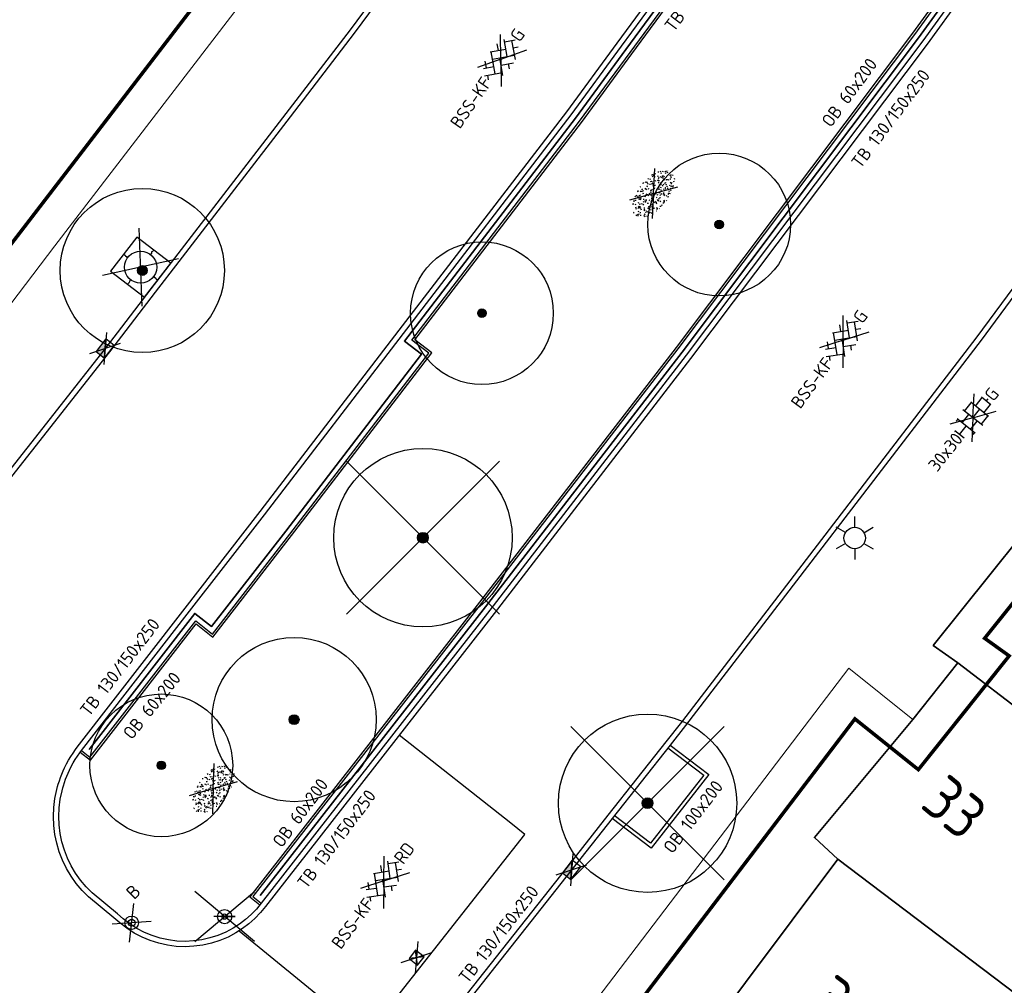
# Model space of a CAD drawing. Header units: metres. Extents: x 92877 to 94117, y 464509 to 465451.
# Tile 38 of 102: x 93172 to 93200, y 464963 to 464990. Entities that reach past the tile are written whole.
import ezdxf
from ezdxf.enums import TextEntityAlignment as Align

# ---------------------------------------------------------------- set-up
doc = ezdxf.new("R2010")
doc.units = ezdxf.units.M
doc.linetypes.add('XX-PROJECTGRENS', pattern=[18, 12, -3, 0, -3])
doc.layers.get('0').update_dxf_attribs({"linetype": 'CONTINUOUS'})
for name, color, linetype, lineweight in [('B-WE-GR-BOOM-S', 90, 'CONTINUOUS', 25), ('B-WE-IE-TERREINAFSCHEIDING_KUNSTMATIG_HEKWERK-G', 252, 'IE-TERREINAFSCHEIDING-KUNSTMATIG', 18), ('B-WE-KL-ET_LS_OV_LICHTMAST-S', 252, 'CONTINUOUS', 25), ('B-WE-OG-TOPOGRAFIE_BEBOUWING-GV', 252, 'CONTINUOUS', 35), ('B-WE-OG-TOPOGRAFIE_HUISNUMMER-T25', 7, 'CONTINUOUS', 20), ('B-WE-VH-VERHARDING-GV', 252, 'CONTINUOUS', 18), ('N-WE-IE-MEUBILAIR_WEGMEUBILAIR_LICHTMAST-T25', 7, 'CONTINUOUS', 25), ('N-WE-KG-GRENS_PROJECT-G', 1, 'XX-PROJECTGRENS', 35), ('V-WE-GR-BOOM-S', 90, 'CONTINUOUS', 25), ('V-WE-GR-GRAS-S', 60, 'CONTINUOUS', 25), ('V-WE-IE-MEUBILAIR_WEGMEUBILAIR_BOOMKRANS-S', 7, 'CONTINUOUS', 25), ('V-WE-IE-MEUBILAIR_WEGMEUBILAIR_PAAL-S', 7, 'CONTINUOUS', 25), ('V-WE-IE-MEUBILAIR_WEGMEUBILAIR_VERKEERSBORD-S', 7, 'CONTINUOUS', 25), ('V-WE-IE-TERREINAFSCHEIDING_KUNSTMATIG_HEKWERK-G', 20, 'IE-TERREINAFSCHEIDING-KUNSTMATIG-V', 35), ('V-WE-RI-HWA_KOLK-S', 150, 'CONTINUOUS', 25), ('V-WE-VH-KANTOPSLUITING-T18', 10, 'CONTINUOUS', 18), ('V-WE-VH-KANTOPSLUITING_OPSLUITBAND_100X200-G', 150, 'VH-OPSLUITBAND_100X200-V', 25), ('V-WE-VH-KANTOPSLUITING_OPSLUITBAND_60X200-G', 150, 'VH-OPSLUITBAND_60X200-V', 25), ('V-WE-VH-KANTOPSLUITING_TROTTOIRBAND_130 150-G', 210, 'VH-TROTTOIRBAND_130-150-V', 25), ('V-WE-VH-KANTOPSLUITING_VOORKANTBAND-G', 50, 'CONTINUOUS', 25), ('V-WE-VH-MATERIAALGRENS-G', 7, 'CONTINUOUS-V', 25), ('V-WE-VH-VERHARDING_BETONSTRAATSTEEN-S', 252, 'CONTINUOUS', 25), ('V-WE-VH-VERHARDING_TEGEL-S', 252, 'CONTINUOUS', 25)]:
    doc.layers.add(name, color=color, linetype=linetype, lineweight=lineweight)
doc.styles.add('NLCS-ISO', font='NLCS-ISO.ttf')
doc.styles.add('NLCS-ISO-M100-T25', font='NLCS-ISO.ttf', dxfattribs={"height": 0.25})
doc.styles.add('NLCS-ISO-M200-T18', font='NLCS-ISO.ttf', dxfattribs={"height": 0.36})
doc.styles.get("Standard").update_dxf_attribs({"font": 'isocp.shx'})
doc.linetypes.add('CONTINUOUS-V', pattern='A,3.5,[24,NLCS.SHX,S=0.5,R=0,X=0,Y=0],3.5', length=7)
doc.linetypes.add('IE-TERREINAFSCHEIDING-KUNSTMATIG', pattern='A,4,[82,NLCS.SHX,S=0.75,R=90,X=0,Y=0],4,-2', length=10)
doc.linetypes.add('IE-TERREINAFSCHEIDING-KUNSTMATIG-V', pattern='A,2,[24,NLCS.SHX,S=0.6,R=0,X=-1,Y=0],2,[82,NLCS.SHX,S=0.75,R=90,X=0,Y=0],2,[24,NLCS.SHX,S=0.6,R=0,X=1,Y=0],2,-2', length=10)
doc.linetypes.add('VH-OPSLUITBAND_100X200-V', pattern='A,4,[24,NLCS.SHX,S=1,R=0,X=0,Y=0],4,-2,4,-2', length=16)
doc.linetypes.add('VH-OPSLUITBAND_60X200-V', pattern='A,3,[24,NLCS.SHX,S=1,R=0,X=0,Y=0],3,-2,2,-2', length=12)
doc.linetypes.add('VH-TROTTOIRBAND_130-150-V', pattern='A,2.5,[24,NLCS.SHX,S=1,R=0,X=0,Y=0],2.5,-2,2,-2,2,-2', length=15)

# ---------------------------------------------------------------- blocks, each defined once
blk = doc.blocks.new('V-SIE-WEG_BOOMKRANS')
at = {"color": 0}
for p, q in [((-0.836, -0.701), (0.836, 0.701)), ((0.836, -0.701), (-0.836, 0.701))]:
    blk.add_line(p, q, dxfattribs=at)
at = {"flags": 128}
blk.add_lwpolyline([(-0.6, -0.6), (0.6, -0.6), (0.6, 0.6), (-0.6, 0.6)], close=True, dxfattribs=at)
for points in [[(-0.001, 0.6), (-0.001, 0.551), (-0.016, 0.525), (-0.001, 0.498), (-0.001, 0.45)], [(0.6, 0.001), (0.551, 0.001), (0.525, 0.016), (0.498, 0.001), (0.45, 0.001)], [(-0.6, -0.001), (-0.551, -0.001), (-0.525, -0.016), (-0.498, -0.001), (-0.45, -0.001)], [(0.001, -0.6), (0.001, -0.551), (0.016, -0.525), (0.001, -0.498), (0.001, -0.45)]]:
    blk.add_lwpolyline(points, dxfattribs=at)
blk.add_circle((0, 0), 0.45)
blk = doc.blocks.new('V-SRI-KOLK_TROTTOIR-SO')
blk.add_hatch(color=256).paths.add_polyline_path([(1.125, 0.75), (-1.125, 0.75), (-1.125, -0.75)])
at = {"ltscale": 0.1}
for p, q in [((-1.875, 1.25), (1.875, -1.25)), ((1.875, 1.25), (-1.875, -1.25))]:
    blk.add_line(p, q, dxfattribs=at)
blk.add_line((-1.125, -0.75), (1.125, 0.75))
at = {"flags": 128}
blk.add_lwpolyline([(-1.125, -0.75), (1.125, -0.75), (1.125, 0.75), (-1.125, 0.75)], close=True, dxfattribs=at)
blk = doc.blocks.new('V-SRI-KOLK_STRAAT_300X300-SO')
at = {"ltscale": 0.1}
for p, q in [((-1.875, 2), (1.875, -0.5)), ((1.875, 2), (-1.875, -0.5))]:
    blk.add_line(p, q, dxfattribs=at)
for p, q in [((-0.75, 0), (0.75, 1.5)), ((0.75, 0), (-0.75, 1.5))]:
    blk.add_line(p, q)
at = {"flags": 128}
blk.add_lwpolyline([(-0.75, 0), (0.75, 0), (0.75, 1.5), (-0.75, 1.5)], close=True, dxfattribs=at)
blk = doc.blocks.new('V-SVH-TEGEL_300X300_DUN_HALFST_KL-SO')
at = {"ltscale": 0.1}
for q in [(-2.73, 1.96), (2.73, 1.96), (-2.75, -1.98), (2.75, -1.98)]:
    blk.add_line((0, 0), q, dxfattribs=at)
for p, q in [((-1.84, 1.5), (-1.5, 1.5)), ((-1.5, -1.6), (-1.5, 1.6)), ((0, -1.78), (0, 1.78)), ((0, 1.5), (1.5, 1.5)), ((1.5, -1.6), (1.5, 1.6)), ((-3.08, 0.75), (-3, 0.75)), ((-3, -0.83), (-3, 0.83)), ((-3, 0), (-1.5, 0)), ((-1.5, 0.75), (0, 0.75)), ((0, 0), (1.5, 0)), ((1.5, 0.75), (3, 0.75)), ((3, -0.83), (3, 0.83)), ((3, 0), (3.39, 0)), ((-3.08, -0.75), (-3, -0.75)), ((-1.5, -0.75), (0, -0.75)), ((1.5, -0.75), (3, -0.75)), ((-1.84, -1.5), (-1.5, -1.5)), ((0, -1.5), (1.5, -1.5))]:
    blk.add_line(p, q)
at = {"style": 'NLCS-ISO'}
blk.add_attdef('FORMAAT', text='', height=1.8, dxfattribs=at).set_placement((-3.18, 0), align=Align.MIDDLE_RIGHT)
blk.add_attdef('KLEUR', text='', height=1.8, dxfattribs=at).set_placement((3.49, 0), align=Align.MIDDLE_LEFT)
at = {"style": 'NLCS-ISO', "flags": 1}
blk.add_attdef('FUNCTIE', text='', height=1.8, dxfattribs=at).set_placement((0.12, -3.58), align=Align.MIDDLE_CENTER)
blk = doc.blocks.new('V-SVH-BSS_KEIFORMAAT_KEPER_KL-SO')
for p, q in [((0, 0), (-2.8, 2.01)), ((-2.15, -0.53), (0.08, 1.7)), ((-2.15, 0.96), (-1.49, 1.62)), ((-0.02, 1.8), (1.56, 0.22)), ((0, 0), (2.8, 2.01)), ((0.82, 0.96), (1.48, 1.62)), ((-3.36, -0.25), (-2.89, 0.22)), ((-3.23, 0.55), (-1.41, -1.27)), ((-2.44, 1.25), (-1.41, 0.22)), ((-1.7, -1.56), (0.08, 0.22)), ((-0.67, 0.96), (1.56, -1.27)), ((0.82, -0.53), (2.54, 1.19)), ((1.14, -1.7), (3.05, 0.22)), ((2.3, 0.96), (3.39, -0.13)), ((0, 0), (-3.13, -2.25)), ((-0.67, -0.53), (0.58, -1.77)), ((-0.44, -1.78), (0.08, -1.27)), ((0, 0), (3.13, -2.25)), ((2.3, -0.53), (2.8, -1.02))]:
    blk.add_line(p, q)
at = {"style": 'NLCS-ISO'}
blk.add_attdef('FORMAAT', text='', height=1.8, dxfattribs=at).set_placement((-3.39, -0.02), align=Align.MIDDLE_RIGHT)
blk.add_attdef('KLEUR', text='', height=1.8, dxfattribs=at).set_placement((3.39, 0), align=Align.MIDDLE_LEFT)
at = {"style": 'NLCS-ISO', "flags": 1}
blk.add_attdef('FUNCTIE', text='', height=1.8, dxfattribs=at).set_placement((0.12, -3.58), align=Align.MIDDLE_CENTER)
blk = doc.blocks.new('V-SGR-GRAS_01-SO')
at = {"ltscale": 0.1}
for p, q in [((0, 0), (-1.427, 1.027)), ((-1.302, 0.761), (-1.324, 0.774)), ((-1.284, 0.684), (-1.278, 0.759)), ((-1.154, 0.647), (-1.207, 0.7)), ((-0.939, 0.84), (-1.004, 0.878)), ((-0.892, 0.812), (-0.817, 0.812)), ((-0.873, 0.655), (-0.886, 0.729)), ((-0.73, 0.647), (-0.783, 0.7)), ((-0.576, 0.919), (-0.64, 0.957)), ((-0.562, 0.919), (-0.509, 0.972)), ((-0.427, 0.785), (-0.499, 0.804)), ((-0.425, 0.706), (-0.36, 0.743)), ((-0.305, 0.647), (-0.358, 0.7)), ((-0.317, 0.812), (-0.242, 0.812)), ((-0.316, 0.774), (-0.244, 0.793)), ((-0.278, 0.735), (-0.291, 0.809)), ((-0.212, 0.998), (-0.269, 1.031)), ((0, 0), (1.427, 1.027)), ((0.119, 0.647), (0.066, 0.7)), ((0.073, 0.993), (0.138, 1.031)), ((0.286, 0.711), (0.221, 0.748)), ((0.239, 0.923), (0.312, 0.942)), ((0.258, 0.812), (0.333, 0.812)), ((0.317, 0.814), (0.304, 0.888)), ((0.543, 0.647), (0.49, 0.7)), ((0.594, 0.925), (0.522, 0.945)), ((0.649, 0.79), (0.584, 0.827)), ((0.833, 0.812), (0.908, 0.812)), ((0.912, 0.894), (0.907, 0.925)), ((0.967, 0.647), (0.914, 0.7)), ((0.927, 0.764), (0.992, 0.802)), ((1.012, 0.869), (0.947, 0.906)), ((1.15, 0.777), (1.077, 0.796)), ((1.109, 0.767), (1.182, 0.787)), ((1.392, 0.647), (1.339, 0.7)), ((-1.964, -0.07), (-1.977, 0.004)), ((-1.93, 0.188), (-1.925, 0.244)), ((-1.893, 0.237), (-1.921, 0.253)), ((-1.668, 0.023), (-1.595, 0.043)), ((-1.596, 0.241), (-1.649, 0.294)), ((-1.53, 0.316), (-1.595, 0.353)), ((-1.448, 0.644), (-1.521, 0.664)), ((-1.517, 0.187), (-1.442, 0.187)), ((-1.469, 0.576), (-1.482, 0.65)), ((-1.358, 0.206), (-1.431, 0.226)), ((-1.427, 0.476), (-1.354, 0.496)), ((0, 0), (-1.427, -1.027)), ((-1.421, 0.131), (-1.356, 0.168)), ((-1.369, 0.009), (-1.382, 0.083)), ((-1.375, 0.106), (-1.322, 0.159)), ((-1.334, 0.111), (-1.328, 0.186)), ((-1.167, 0.395), (-1.232, 0.432)), ((-1.172, 0.241), (-1.225, 0.294)), ((-1.112, 0.172), (-1.04, 0.192)), ((-1.032, 0.028), (-1.097, 0.066)), ((-0.968, 0.512), (-0.915, 0.565)), ((-0.893, 0.496), (-0.965, 0.515)), ((-0.942, 0.187), (-0.867, 0.187)), ((-0.923, 0.418), (-0.858, 0.456)), ((-0.803, 0.057), (-0.875, 0.077)), ((-0.871, 0.625), (-0.799, 0.644)), ((-0.804, 0.474), (-0.869, 0.511)), ((-0.747, 0.241), (-0.8, 0.294)), ((-0.773, 0.089), (-0.786, 0.163)), ((-0.739, 0.034), (-0.732, 0.109)), ((-0.669, 0.107), (-0.734, 0.145)), ((-0.689, 0.607), (-0.682, 0.682)), ((-0.557, 0.321), (-0.485, 0.34)), ((-0.441, 0.553), (-0.506, 0.59)), ((-0.337, 0.347), (-0.41, 0.366)), ((-0.323, 0.241), (-0.376, 0.294)), ((-0.306, 0.186), (-0.371, 0.224)), ((-0.367, 0.187), (-0.292, 0.187)), ((-0.243, 0.017), (-0.17, 0.036)), ((-0.178, 0.169), (-0.191, 0.242)), ((-0.078, 0.632), (-0.143, 0.669)), ((-0.143, -0.043), (-0.137, 0.032)), ((-0.093, 0.53), (-0.087, 0.604)), ((-0.085, 0.159), (-0.032, 0.212)), ((-0.069, 0.189), (-0.004, 0.227)), ((0.057, 0.265), (-0.008, 0.303)), ((-0.002, 0.47), (0.071, 0.489)), ((0, 0), (1.427, -1.027)), ((0.101, 0.241), (0.048, 0.294)), ((0.128, 0.636), (0.056, 0.656)), ((0.218, 0.198), (0.146, 0.217)), ((0.208, 0.187), (0.283, 0.187)), ((0.313, 0.166), (0.385, 0.185)), ((0.322, 0.565), (0.375, 0.618)), ((0.42, 0.344), (0.355, 0.382)), ((0.417, 0.248), (0.404, 0.322)), ((0.429, 0.477), (0.494, 0.514)), ((0.526, 0.241), (0.472, 0.294)), ((0.555, -0.022), (0.49, 0.015)), ((0.502, 0.452), (0.509, 0.527)), ((0.554, 0.619), (0.626, 0.638)), ((0.684, 0.487), (0.611, 0.507)), ((0.774, 0.049), (0.701, 0.069)), ((0.784, 0.423), (0.719, 0.461)), ((0.783, 0.187), (0.858, 0.187)), ((0.918, 0.057), (0.853, 0.094)), ((0.868, 0.315), (0.941, 0.334)), ((0.95, 0.241), (0.897, 0.294)), ((1.012, 0.328), (0.999, 0.402)), ((1.147, 0.502), (1.082, 0.54)), ((1.098, 0.375), (1.104, 0.45)), ((1.239, 0.338), (1.167, 0.358)), ((1.183, 0.011), (1.255, 0.03)), ((1.206, 0.212), (1.259, 0.265)), ((1.282, 0.136), (1.217, 0.173)), ((1.283, 0.248), (1.348, 0.286)), ((1.374, 0.241), (1.321, 0.294)), ((1.358, 0.187), (1.433, 0.187)), ((1.424, 0.463), (1.496, 0.483)), ((1.51, 0.581), (1.445, 0.619)), ((1.645, 0.215), (1.58, 0.252)), ((1.607, 0.407), (1.594, 0.481)), ((1.693, 0.298), (1.7, 0.373)), ((1.795, 0.19), (1.722, 0.209)), ((1.738, 0.159), (1.81, 0.179)), ((1.798, 0.241), (1.745, 0.294)), ((1.933, 0.187), (1.948, 0.187)), ((-1.918, -0.157), (-1.854, -0.119)), ((-1.824, -0.083), (-1.897, -0.064)), ((-1.759, -0.13), (-1.823, -0.092)), ((-1.782, -0.301), (-1.729, -0.248)), ((-1.624, -0.496), (-1.689, -0.459)), ((-1.631, -0.572), (-1.684, -0.519)), ((-1.613, -0.166), (-1.667, -0.113)), ((-1.567, -0.438), (-1.492, -0.438)), ((-1.535, -0.657), (-1.498, -0.636)), ((-1.395, -0.051), (-1.46, -0.013)), ((-1.385, -0.462), (-1.378, -0.387)), ((-1.353, -0.281), (-1.281, -0.261)), ((-1.269, -0.232), (-1.341, -0.212)), ((-1.261, -0.417), (-1.326, -0.38)), ((-1.269, -0.557), (-1.282, -0.483)), ((-1.207, -0.572), (-1.26, -0.519)), ((-1.179, -0.67), (-1.252, -0.651)), ((-1.189, -0.166), (-1.242, -0.113)), ((-1.065, -0.386), (-1, -0.348)), ((-1.039, -0.585), (-0.967, -0.565)), ((-0.992, -0.438), (-0.917, -0.438)), ((-0.897, -0.338), (-0.962, -0.301)), ((-0.898, -0.654), (-0.845, -0.601)), ((-0.783, -0.572), (-0.836, -0.519)), ((-0.763, -0.705), (-0.828, -0.667)), ((-0.765, -0.166), (-0.818, -0.113)), ((-0.798, -0.132), (-0.726, -0.112)), ((-0.789, -0.539), (-0.782, -0.464)), ((-0.713, -0.381), (-0.786, -0.361)), ((-0.674, -0.477), (-0.687, -0.403)), ((-0.534, -0.259), (-0.599, -0.222)), ((-0.567, -0.098), (-0.502, -0.061)), ((-0.491, -0.248), (-0.438, -0.195)), ((-0.484, -0.436), (-0.411, -0.416)), ((-0.399, -0.626), (-0.464, -0.588)), ((-0.417, -0.438), (-0.342, -0.438)), ((-0.358, -0.572), (-0.411, -0.519)), ((-0.341, -0.166), (-0.394, -0.113)), ((-0.248, -0.091), (-0.32, -0.072)), ((-0.171, -0.18), (-0.236, -0.143)), ((-0.158, -0.529), (-0.23, -0.51)), ((-0.211, -0.614), (-0.146, -0.577)), ((-0.193, -0.616), (-0.187, -0.541)), ((-0.036, -0.547), (-0.101, -0.509)), ((-0.078, -0.398), (-0.091, -0.324)), ((0.066, -0.572), (0.013, -0.519)), ((0.084, -0.166), (0.031, -0.113)), ((0.072, -0.287), (0.144, -0.268)), ((0.192, -0.101), (0.127, -0.064)), ((0.158, -0.438), (0.233, -0.438)), ((0.308, -0.24), (0.235, -0.221)), ((0.327, -0.468), (0.262, -0.43)), ((0.287, -0.327), (0.352, -0.289)), ((0.397, -0.678), (0.325, -0.659)), ((0.386, -0.591), (0.459, -0.572)), ((0.393, -0.601), (0.446, -0.548)), ((0.402, -0.693), (0.409, -0.618)), ((0.49, -0.572), (0.437, -0.519)), ((0.452, -0.12), (0.459, -0.046)), ((0.508, -0.166), (0.455, -0.113)), ((0.517, -0.318), (0.504, -0.244)), ((0.69, -0.389), (0.625, -0.351)), ((0.627, -0.138), (0.7, -0.119)), ((0.733, -0.438), (0.808, -0.438)), ((0.785, -0.039), (0.85, -0.002)), ((0.863, -0.389), (0.791, -0.37)), ((0.799, -0.195), (0.852, -0.142)), ((0.914, -0.572), (0.861, -0.519)), ((0.932, -0.166), (0.879, -0.113)), ((0.942, -0.442), (1.014, -0.423)), ((1.053, -0.31), (0.988, -0.272)), ((1.048, -0.198), (1.054, -0.123)), ((1.112, -0.239), (1.099, -0.165)), ((1.188, -0.676), (1.123, -0.639)), ((1.141, -0.556), (1.206, -0.518)), ((1.329, -0.1), (1.256, -0.08)), ((1.339, -0.572), (1.286, -0.519)), ((1.356, -0.166), (1.303, -0.113)), ((1.308, -0.438), (1.383, -0.438)), ((1.419, -0.538), (1.346, -0.518)), ((1.416, -0.231), (1.351, -0.193)), ((1.551, -0.597), (1.486, -0.56)), ((1.497, -0.293), (1.569, -0.274)), ((1.639, -0.268), (1.704, -0.231)), ((1.643, -0.275), (1.65, -0.2)), ((1.684, -0.547), (1.736, -0.495)), ((1.707, -0.159), (1.694, -0.085)), ((1.713, -0.522), (1.71, -0.519)), ((1.779, -0.152), (1.715, -0.114)), ((1.781, -0.166), (1.728, -0.113)), ((1.884, -0.248), (1.812, -0.229)), ((-1.126, -0.784), (-1.191, -0.746)), ((-0.836, -0.943), (-0.853, -0.926)), ((-0.725, -0.889), (-0.652, -0.869)), ((-0.709, -0.902), (-0.644, -0.864)), ((-0.624, -0.819), (-0.696, -0.799)), ((-0.582, -0.994), (-0.587, -0.97)), ((-0.376, -0.979), (-0.429, -0.926)), ((-0.265, -0.992), (-0.33, -0.955)), ((-0.169, -0.74), (-0.097, -0.72)), ((-0.068, -0.968), (-0.141, -0.948)), ((-0.014, -1.008), (0.039, -0.955)), ((0.048, -0.979), (-0.005, -0.926)), ((0.021, -0.964), (0.008, -0.89)), ((0.099, -0.913), (0.034, -0.876)), ((0.172, -1.037), (0.218, -1.024)), ((0.462, -0.834), (0.397, -0.797)), ((0.472, -0.979), (0.419, -0.926)), ((0.617, -0.884), (0.604, -0.81)), ((0.643, -0.843), (0.708, -0.806)), ((0.701, -0.895), (0.773, -0.876)), ((0.825, -0.755), (0.76, -0.718)), ((0.856, -0.938), (0.844, -0.926)), ((0.953, -0.827), (0.88, -0.808)), ((0.998, -0.77), (1.004, -0.696)), ((1.212, -0.805), (1.199, -0.731)), ((1.256, -0.746), (1.328, -0.727))]:
    blk.add_line(p, q, dxfattribs=at)
at = {"ltscale": 0.1, "style": 'NLCS-ISO'}
blk.add_attdef('TYPE', text='', height=0.5, dxfattribs=at).set_placement((3.471, -0.016), align=Align.MIDDLE_CENTER)
blk = doc.blocks.new('Verkeersbord')
at = {"color": 0}
for p, q in [((-0.836, -0.701), (0.836, 0.701)), ((0.836, -0.701), (-0.836, 0.701))]:
    blk.add_line(p, q, dxfattribs=at)
for p, q in [((0.3, 0), (-0.3, 0)), ((0, 0), (0.3, 0))]:
    blk.add_line(p, q)
for radius in [0.2, 0.0745]:
    blk.add_circle((0, 0), radius)
blk = doc.blocks.new('V-SIE-WEG_PAAL_BETON')
at = {"color": 0}
for p, q in [((-0.417, -0.35), (0.417, 0.35)), ((0.417, -0.35), (-0.417, 0.35))]:
    blk.add_line(p, q, dxfattribs=at)
for radius in [0.188, 0.0938]:
    blk.add_circle((0, 0), radius)
at = {"layer": 'N-WE-IE-MEUBILAIR_WEGMEUBILAIR_LICHTMAST-T25', "insert": (0.485, 0.78), "char_height": 0.375, "attachment_point": 1, "style": 'NLCS-ISO-M100-T25'}
blk.add_mtext_dynamic_manual_height_columns('B', width=0.39965, gutter_width=1.875, heights=[0], dxfattribs=at)
blk = doc.blocks.new('V-SGR-BOOM_01')
at = {"ltscale": 0.1}
h = blk.add_hatch(color=256, dxfattribs=at)
edge = h.paths.add_edge_path()
edge.add_arc((0, 0), 0.15, 0, 360)
at = {"lineweight": -3}
for p, q in [((-2.146, 2.146), (2.146, -2.146)), ((2.146, 2.146), (-2.146, -2.146))]:
    blk.add_line(p, q, dxfattribs=at)
for radius in [2.5, 0.045]:
    blk.add_circle((0, 0), radius)
at = {"ltscale": 0.1}
blk.add_circle((0, 0), 0.15, dxfattribs=at)
blk = doc.blocks.new('SGR-BOOM_01')
at = {"ltscale": 0.1}
h = blk.add_hatch(color=256, dxfattribs=at)
edge = h.paths.add_edge_path()
edge.add_arc((0, 0), 0.15, 0, 360)
for radius in [2.5, 0.045]:
    blk.add_circle((0, 0), radius)
blk.add_circle((0, 0), 0.15, dxfattribs=at)
blk = doc.blocks.new('Q_LICHTMAST')
for points in [[(0, 0.3), (0, 0.6)], [(-0.26, 0.15), (-0.52, 0.3)], [(0.26, 0.15), (0.52, 0.3)], [(-0.26, -0.15), (-0.52, -0.3)], [(0.26, -0.15), (0.52, -0.3)], [(0, -0.3), (0, -0.6)]]:
    blk.add_lwpolyline(points)
blk.add_circle((0, 0), 0.3)

msp = doc.modelspace()

# ---------------------------------------------------------------- linework, layer by layer
at = {"layer": 'B-WE-IE-TERREINAFSCHEIDING_KUNSTMATIG_HEKWERK-G', "flags": 128}
msp.add_lwpolyline([(93196.936, 464970.683), (93195.14, 464972.12), (93187.78, 464962.45)], dxfattribs=at)
at = {"layer": 'B-WE-OG-TOPOGRAFIE_BEBOUWING-GV'}
for p, q in [((93196.936, 464970.683), (93198.199, 464972.266)), ((93198.199, 464972.266), (93208.03, 464964.74)), ((93194.834, 464966.773), (93204.8, 464959.22))]:
    msp.add_line(p, q, dxfattribs=at)
at = {"layer": 'B-WE-OG-TOPOGRAFIE_BEBOUWING-GV', "flags": 128}
for points in [[(93198.199, 464972.266), (93197.51, 464972.76), (93201.55, 464977.8)], [(93194.834, 464966.773), (93194.18, 464967.374), (93196.936, 464970.683)], [(93191.79, 464960.94), (93190.97, 464961.6), (93194.834, 464966.773)]]:
    msp.add_lwpolyline(points, dxfattribs=at)
at = {"layer": 'B-WE-VH-VERHARDING-GV', "flags": 128}
msp.add_lwpolyline([(93209.868, 465035.826), (93203.437, 465026.582), (93198.861, 465019.654), (93195.185, 465014.3), (93191.454, 465008.954), (93187.587, 465003.566), (93183.326, 464997.739), (93179.488, 464992.543), (93172.896, 464983.955), (93169.184, 464979.081), (93163.774, 464972.267)], dxfattribs=at)
at = {"layer": 'N-WE-KG-GRENS_PROJECT-G', "const_width": 0.1, "flags": 128}
msp.add_lwpolyline([(93142.804, 465086.89), (93145.447, 465089.504), (93147.332, 465091.955), (93148.613, 465093.182), (93161.411, 465113.679), (93167.204, 465122.957), (93170.456, 465128.173), (93179.763, 465143.103), (93186.894, 465154.496), (93187.89, 465154.904), (93188.17, 465154.679), (93191.39, 465152.077), (93194.828, 465149.413), (93202.752, 465142.922), (93211.334, 465136.086), (93246.401, 465107.701), (93253.059, 465102.314), (93253.343, 465100.976), (93245.804, 465089.865), (93244.522, 465087.941), (93231.812, 465069.293), (93227.954, 465063.58), (93226.853, 465062.424), (93215.691, 465046.012), (93211.996, 465040.636), (93204.425, 465029.753), (93202.609, 465027.143), (93198.032, 465020.213), (93194.363, 465014.869), (93190.619, 465009.505), (93189.819, 465008.221), (93185.531, 465002.305), (93181.433, 464996.691), (93178.696, 464993.153), (93172.103, 464984.564), (93163.085, 464972.835), (93161.131, 464970.564), (93154.083, 464961.647), (93148.985, 464955.311), (93145.469, 464951.039), (93138.605, 464942.927), (93131.702, 464935.14), (93128.236, 464931.41), (93126.865, 464929.653), (93122.062, 464924.79), (93112.82, 464915.353), (93112.694, 464915.474), (93110.007, 464912.809), (93108.158, 464914.641), (93097.954, 464904.418), (93099.616, 464902.379), (93097.346, 464900.004), (93095.105, 464898.042), (93093.141, 464896.427), (93087.358, 464891.835), (93084.647, 464889.561), (93079.687, 464885.222), (93073.559, 464880.645), (93064.795, 464874.789), (93057.662, 464870.165), (93057.255, 464870.007), (93057.168, 464870.002), (93056.607, 464870.091), (93053.277, 464868.411), (93060.039, 464854.372), (93062.426, 464849.152), (93065.249, 464843.338), (93068.532, 464844.778), (93069.154, 464846.147), (93077.316, 464850.716), (93083.11, 464853.91), (93083.112, 464853.905), (93087.983, 464856.618), (93087.623, 464857.315), (93087.914, 464857.845), (93094.137, 464862.208), (93094.032, 464862.502), (93094.431, 464862.805), (93094.609, 464862.539), (93096.966, 464864.191), (93097.445, 464863.691), (93100.286, 464866.409), (93107.265, 464873.112), (93113.757, 464878.765), (93119.027, 464883.354), (93126.19, 464890.319), (93126.053, 464890.447), (93129.224, 464893.588), (93132.754, 464897.33), (93136.979, 464901.466), (93141.064, 464906.039), (93145.123, 464910.02), (93146.946, 464911.937), (93151.571, 464916.872), (93154.026, 464919.546), (93161.923, 464928.693), (93166.437, 464933.828), (93170.519, 464938.737), (93174.372, 464943.51), (93176.337, 464945.983), (93178.669, 464948.924), (93181.236, 464952.541), (93184.321, 464956.452), (93185.617, 464958.052), (93188.572, 464961.84), (93195.315, 464970.699), (93197.093, 464969.277), (93199.637, 464972.465), (93198.95, 464972.958), (93202.951, 464977.949), (93202.249, 464978.521), (93202.364, 464978.666), (93202.234, 464979.72), (93202.711, 464980.328), (93203.771, 464980.458), (93206.283, 464983.648), (93206.153, 464984.709), (93206.628, 464985.314), (93207.678, 464985.434), (93209.477, 464987.722), (93211.5, 464990.295), (93211.38, 464991.345), (93211.858, 464991.954), (93212.908, 464992.074), (93215.413, 464995.259), (93215.283, 464996.319), (93215.758, 464996.923), (93216.817, 464997.043), (93217.976, 464998.513), (93217.195, 464999.188), (93221.285, 465004.117), (93220.562, 465004.619), (93224.498, 465009.504), (93223.744, 465010.107), (93228.745, 465016.379), (93228.548, 465017.661), (93229.799, 465019.138), (93230.171, 465019.204), (93232.859, 465016.92), (93240.879, 465028.723), (93247.237, 465037.466), (93243.345, 465039.426), (93245.385, 465042.407), (93267.791, 465074.762), (93271.654, 465080.832), (93274.315, 465084.653), (93274.677, 465085.271), (93280.631, 465092.992), (93283.915, 465097.533), (93293.238, 465109.1), (93296.471, 465112.853), (93305.145, 465123.792), (93308.461, 465126.639), (93309.398, 465127), (93310.34, 465127.104), (93311.021, 465127.029), (93311.569, 465126.572), (93314.325, 465123.425), (93311.446, 465121.218), (93317.763, 465113.435), (93320.742, 465115.844), (93321.734, 465114.618), (93318.743, 465112.198), (93332.363, 465095.383), (93335.324, 465097.784), (93336.313, 465096.566), (93333.394, 465094.197), (93346.863, 465077.572), (93349.745, 465079.914), (93350.754, 465078.674), (93347.845, 465076.305), (93354.176, 465068.5), (93362.85, 465075.591), (93361.376, 465077.286), (93365.219, 465080.332), (93350.596, 465098.232), (93346.729, 465095.077), (93346.089, 465095.987), (93350.715, 465099.775, 0.50922), (93350.922, 465101.967), (93324.402, 465134.651), (93320.907, 465131.811), (93318.885, 465134.322, -0.098106), (93317.859, 465136.546), (93317.809, 465136.827), (93329.287, 465148.479), (93335.156, 465154.254), (93344.697, 465163.309, -0.349567), (93347.493, 465163.354), (93347.813, 465163.049), (93349.127, 465161.413), (93346.391, 465159.229), (93348.191, 465157.343), (93348.243, 465157.384), (93353.341, 465151.084), (93356.361, 465153.524), (93357.294, 465152.369), (93354.273, 465149.929), (93367.901, 465133.094), (93370.919, 465135.533), (93371.856, 465134.369), (93368.844, 465131.928), (93379.841, 465118.334), (93382.859, 465120.772), (93383.785, 465119.621), (93380.762, 465117.178), (93384.644, 465112.392), (93390.968, 465117.536), (93393.698, 465119.744), (93389.575, 465124.751), (93393.126, 465127.653), (93381.652, 465141.958), (93378.045, 465139.012), (93374.932, 465142.847), (93384.724, 465150.628, 0.393005), (93384.971, 465152.673), (93376.322, 465163.131, 0.393551), (93374.278, 465163.377), (93369.858, 465159.798), (93359.893, 465172.144), (93359.196, 465171.59), (93356.894, 465174.416), (93366.327, 465182.365), (93383.74, 465196.71, -0.309181), (93386.819, 465196.235), (93386.977, 465196.072), (93387.797, 465195.067), (93385.13, 465192.859), (93391.412, 465185.104), (93394.43, 465187.543), (93395.435, 465186.298), (93392.425, 465183.858), (93405.872, 465167.212), (93408.891, 465169.662), (93409.895, 465168.418), (93406.884, 465165.977), (93415.682, 465155.114), (93422.305, 465160.477), (93419.312, 465164.504), (93427.805, 465171.459), (93432.936, 465175.602, 0.389945), (93433.117, 465177.605), (93406.306, 465210.598, 0.403895), (93404.272, 465210.792), (93395.071, 465203.259, -0.04985), (93394.529, 465205.075), (93406.003, 465214.474), (93406.153, 465214.258), (93408.855, 465216.515), (93413.243, 465220.126), (93424.061, 465228.978), (93433.335, 465236.564), (93456.901, 465255.803), (93462.358, 465260.256), (93474.24, 465257.384), (93487.491, 465268.365), (93481.957, 465274.413), (93477.953, 465270.75), (93460.622, 465275.164), (93454.054, 465277.377), (93450.532, 465272.851), (93448.516, 465271.205), (93400.455, 465231.959), (93399.011, 465233.652), (93395.691, 465230.975), (93395.475, 465231.241), (93389.321, 465226.059), (93372.983, 465212.672), (93260.058, 465121.022), (93254.212, 465128.327), (93255.485, 465129.359), (93251.172, 465134.67), (93250.976, 465134.513), (93249.73, 465136.066), (93249.925, 465136.222), (93245.512, 465141.593), (93245.414, 465141.489), (93215.797, 465178.086), (93224.817, 465185.374), (93221.615, 465189.311), (93221.504, 465189.439), (93221.504, 465189.484), (93221.582, 465189.664), (93258.555, 465216.278), (93287.858, 465237.306), (93316.719, 465257.815), (93323.665, 465262.74), (93325.266, 465260.773), (93334.631, 465268.404), (93348.967, 465280.041), (93353.283, 465283.494), (93353.525, 465283.192), (93373.219, 465297.094), (93403.844, 465318.948), (93403.686, 465319.158), (93405.483, 465320.403), (93410.351, 465324.912), (93402.835, 465333.569), (93398.335, 465338.895), (93392.573, 465334.08), (93389.104, 465331.474), (93348.447, 465302.964), (93320.1, 465282.787), (93289.014, 465260.48), (93254.82, 465235.917), (93226.588, 465215.717), (93213.129, 465205.995), (93182.769, 465181.222), (93183.254, 465180.57), (93182.292, 465179.905), (93183.685, 465178.016), (93174.631, 465171.467), (93173.396, 465173.195), (93172.303, 465172.388), (93168.471, 465170.193), (93170.119, 465168.084), (93171.264, 465166.905), (93171.887, 465165.92), (93172.046, 465165.485), (93172.061, 465164.02), (93171.791, 465162.221), (93171.603, 465161.889), (93167.902, 465156.013), (93164.39, 465150.403), (93160.435, 465144.058), (93158.382, 465140.726), (93156.607, 465137.917), (93154.807, 465135.049), (93153.786, 465134.188), (93154.016, 465133.775), (93153.338, 465133.133), (93153.16, 465132.506), (93153.134, 465132.463), (93152.077, 465130.671), (93150.973, 465128.906), (93147.775, 465123.769), (93144.058, 465117.809), (93140.544, 465112.153), (93139.017, 465109.781), (93136.381, 465105.485), (93134.48, 465102.415), (93134.183, 465101.965), (93133.958, 465101.735), (93130.915, 465098.93), (93126.03, 465094.455), (93121.818, 465090.575), (93117.904, 465086.833), (93113.47, 465082.448), (93112.834, 465082.495), (93109.779, 465079.439), (93106.782, 465076.441), (93106.819, 465075.801), (93105.522, 465074.513), (93100.162, 465069.076), (93097.993, 465066.793), (93094.572, 465063.113), (93089.135, 465057.106), (93083.693, 465051.015), (93080.417, 465047.335), (93077.017, 465043.497), (93073.934, 465040.014), (93073.472, 465039.534), (93072.001, 465037.863), (93071.812, 465037.638), (93069.705, 465035.225), (93068.078, 465033.424), (93064.121, 465029.238), (93059.891, 465024.784), (93054.546, 465019.348), (93051.829, 465016.783), (93042.954, 465008.588), (93039.428, 465005.328), (93039.04, 465005.881), (93035.768, 465003.501), (93034.642, 465002.582), (93035.282, 465001.847), (93028.269, 464995.871), (93027.63, 464996.626), (93025.853, 464995.108), (93024.898, 464994.489), (93025.348, 464993.801), (93025.385, 464993.139), (93023.546, 464991.657), (93020.74, 464989.867), (93009.831, 464980.839), (93002.614, 464974.822), (93001.219, 464974.424), (92997.627, 464972.314), (93000.275, 464968.182), (93003.222, 464963.818), (93004.539, 464962.472), (93005.558, 464961.008), (93007.714, 464956.785), (93011.389, 464958.36), (93011.758, 464959.803), (93016.761, 464964.005), (93022.798, 464969.066), (93023.124, 464969.069), (93023.859, 464969.958), (93031.994, 464976.787), (93034.007, 464978.44), (93039.335, 464982.95), (93042.149, 464985.327), (93043.343, 464986.286), (93048.652, 464990.9), (93051.638, 464993.482), (93054.319, 464995.599), (93054.16, 464995.728), (93056.817, 464998.088), (93056.95, 464998.249), (93057.025, 464998.223), (93061.752, 465002.708), (93069.172, 465009.817), (93070.327, 465011.305), (93072.947, 465014.003), (93077.454, 465018.647), (93081.951, 465023.517), (93086.147, 465028.149), (93090.291, 465032.813), (93095.645, 465038.867), (93100.706, 465044.522), (93107.652, 465052.218), (93109.08, 465053.733), (93109.476, 465054.154), (93112.165, 465057.006), (93113.936, 465058.77), (93117.521, 465062.601), (93121.643, 465066.775), (93123.547, 465068.699), (93128.69, 465073.617), (93128.797, 465073.72), (93131.858, 465076.592), (93136.523, 465080.981), (93138.359, 465082.708)], format="xyb", close=True, dxfattribs=at)
at = {"layer": 'V-WE-IE-TERREINAFSCHEIDING_KUNSTMATIG_HEKWERK-G', "flags": 128}
for points in [[(93173.854, 464969.84), (93176.815, 464973.656), (93177.289, 464973.288), (93179.364, 464975.962), (93183.167, 464980.92), (93182.691, 464981.285), (93187.482, 464987.533), (93188.898, 464989.457), (93194.398, 464996.927), (93196.213, 464999.49), (93201.558, 465007.039), (93202.578, 465008.537), (93203.074, 465008.199), (93208.521, 465016.194), (93208.025, 465016.532), (93208.334, 465016.985), (93214.753, 465026.524), (93214.8, 465026.592), (93215.631, 465027.812), (93220.873, 465035.502), (93220.928, 465035.587)], [(93224.895, 465031.106), (93222.766, 465027.955), (93221.423, 465025.967), (93219.363, 465022.956), (93219.858, 465022.617), (93215.954, 465016.909), (93209.747, 465007.831), (93204.718, 465000.435), (93204.221, 465000.772), (93203.045, 464999.043), (93198.623, 464992.918), (93199.11, 464992.567), (93197.101, 464989.785), (93190.471, 464980.979), (93184.965, 464973.84), (93178.654, 464965.751)]]:
    msp.add_lwpolyline(points, dxfattribs=at)
at = {"layer": 'V-WE-VH-KANTOPSLUITING_OPSLUITBAND_100X200-G', "flags": 128}
msp.add_lwpolyline([(93190.074, 464969.886), (93191.08, 464969.126), (93189.588, 464967.215), (93188.572, 464967.989)], dxfattribs=at)
at = {"layer": 'V-WE-VH-KANTOPSLUITING_OPSLUITBAND_60X200-G', "flags": 128}
for points in [[(93173.607, 464969.765), (93173.892, 464969.547), (93176.852, 464973.361), (93177.326, 464972.993), (93179.53, 464975.834), (93183.461, 464980.959), (93182.985, 464981.324), (93187.65, 464987.407), (93189.067, 464989.332), (93194.568, 464996.804), (93196.384, 464999.368), (93201.731, 465006.919), (93202.634, 465008.245), (93203.13, 465007.908), (93208.813, 465016.249), (93208.317, 465016.587), (93208.508, 465016.867), (93214.927, 465026.406), (93214.974, 465026.474), (93215.805, 465027.694), (93221.048, 465035.386), (93221.176, 465035.585), (93221.225, 465035.647), (93220.915, 465035.845)], [(93225.634, 465030.86), (93224.839, 465031.397), (93222.592, 465028.072), (93221.249, 465026.085), (93219.071, 465022.901), (93219.566, 465022.562), (93215.781, 465017.028), (93209.574, 465007.949), (93204.662, 465000.726), (93204.166, 465001.064), (93202.873, 464999.163), (93198.33, 464992.871), (93198.816, 464992.52), (93196.931, 464989.91), (93190.304, 464981.106), (93184.799, 464973.969), (93178.361, 464965.716), (93178.642, 464965.492)]]:
    msp.add_lwpolyline(points, dxfattribs=at)
at = {"layer": 'V-WE-VH-KANTOPSLUITING_TROTTOIRBAND_130 150-G', "flags": 128}
msp.add_lwpolyline([(93223.388, 465027.535), (93222.043, 465025.545), (93219.897, 465022.409), (93216.078, 465016.825), (93209.871, 465007.747), (93204.926, 465000.474), (93203.659, 464998.612), (93199.143, 464992.358), (93197.221, 464989.696), (93190.591, 464980.888), (93185.083, 464973.748), (93178.68, 464965.539), (93178.543, 464965.371), (93178.397, 464965.218), (93178.239, 464965.077), (93178.07, 464964.948), (93177.892, 464964.834), (93177.684, 464964.723), (93177.467, 464964.632), (93177.243, 464964.56), (93177.013, 464964.508), (93176.78, 464964.476), (93176.546, 464964.465), (93176.31, 464964.475), (93176.077, 464964.505), (93175.847, 464964.556), (93175.623, 464964.627), (93175.406, 464964.718), (93175.197, 464964.827), (93174.999, 464964.955), (93174.81, 464965.101), (93174.648, 464965.235), (93173.938, 464965.825), (93173.77, 464965.995), (93173.616, 464966.179), (93173.477, 464966.376), (93173.354, 464966.582), (93173.25, 464966.799), (93173.163, 464967.022), (93173.095, 464967.254), (93173.046, 464967.488), (93173.017, 464967.727), (93173.007, 464967.968), (93173.018, 464968.208), (93173.047, 464968.446), (93173.097, 464968.684), (93173.119, 464968.768), (93173.136, 464968.826), (93173.165, 464968.917), (93173.196, 464969.007), (93173.229, 464969.094), (93173.266, 464969.18), (93173.305, 464969.266), (93173.356, 464969.368), (93173.409, 464969.466), (93173.467, 464969.562), (93173.529, 464969.656), (93173.594, 464969.748), (93173.644, 464969.813), (93176.605, 464973.629), (93178.77, 464976.42), (93182.663, 464981.496), (93187.362, 464987.623), (93188.777, 464989.546), (93194.277, 464997.015), (93196.09, 464999.576), (93201.435, 465007.124), (93202.37, 465008.498), (93207.986, 465016.74), (93208.21, 465017.069), (93214.629, 465026.608), (93214.676, 465026.677), (93215.507, 465027.897), (93220.748, 465035.585), (93220.882, 465035.794), (93220.911, 465035.83), (93221.03, 465035.982), (93221.196, 465036.155), (93221.377, 465036.312), (93221.572, 465036.452), (93221.776, 465036.572), (93221.993, 465036.671), (93222.217, 465036.751), (93222.447, 465036.809), (93222.681, 465036.846), (93222.918, 465036.86), (93223.156, 465036.852), (93223.392, 465036.822), (93223.624, 465036.77), (93223.85, 465036.697), (93224.068, 465036.604), (93224.277, 465036.49), (93224.473, 465036.357), (93224.668, 465036.198), (93225.521, 465035.611), (93225.724, 465035.462), (93225.91, 465035.298), (93226.079, 465035.118), (93226.233, 465034.924), (93226.367, 465034.716), (93226.482, 465034.497), (93226.578, 465034.268), (93226.652, 465034.033), (93226.705, 465033.792), (93226.735, 465033.546), (93226.743, 465033.299), (93226.729, 465033.051), (93226.693, 465032.807), (93226.634, 465032.566), (93226.554, 465032.332), (93226.454, 465032.106), (93226.332, 465031.89), (93226.189, 465031.68), (93225.601, 465030.81)], close=True, dxfattribs=at)
for points in [[(93211.436, 465034.798), (93211.347, 465034.677), (93211.457, 465034.596), (93211.544, 465034.508), (93211.616, 465034.407), (93211.673, 465034.295), (93211.712, 465034.177), (93211.732, 465034.054), (93211.734, 465033.929), (93211.715, 465033.806), (93211.678, 465033.686), (93211.624, 465033.574), (93211.546, 465033.462), (93204.355, 465022.875), (93203.616, 465021.787), (93200.436, 465017.105), (93193.54, 465006.96), (93187.554, 464998.627), (93186.319, 464996.961), (93185.612, 464996.007), (93181.168, 464990.008), (93179.371, 464987.664), (93176.248, 464983.605), (93175.589, 464982.75), (93174.305, 464981.079), (93167.814, 464972.831), (93167.652, 464972.624), (93166.662, 464971.355), (93166.577, 464971.272), (93166.483, 464971.202), (93166.38, 464971.148), (93166.269, 464971.108), (93166.154, 464971.084), (93166.038, 464971.077), (93165.922, 464971.087), (93165.806, 464971.115), (93165.698, 464971.157), (93165.597, 464971.215), (93165.494, 464971.294), (93165.402, 464971.176)], [(93240.061, 465029.298), (93239.975, 465029.172), (93238.334, 465029.88), (93236.833, 465029.958), (93234.337, 465029.802), (93232.464, 465029.389), (93229.946, 465028.834), (93229.801, 465028.801), (93227.252, 465025.063), (93227.781, 465022.578), (93223.748, 465016.756), (93220.82, 465012.531), (93219.326, 465010.372), (93213.208, 465001.369), (93207.095, 464992.521), (93200.735, 464983.867), (93198.854, 464981.31), (93190.57, 464970.518), (93190.135, 464969.966), (93188.51, 464967.907), (93187.357, 464966.446), (93182.907, 464960.807), (93178.219, 464954.887), (93175.078, 464950.944), (93170.661, 464945.424), (93162.826, 464935.802), (93156.699, 464928.501), (93155.388, 464926.98), (93154.324, 464925.747), (93153.328, 464924.593), (93149.729, 464920.536), (93142.332, 464912.506), (93139.797, 464909.9), (93139.034, 464909.115), (93136.137, 464906.139), (93130.366, 464900.275), (93127.872, 464900.314), (93124.56, 464896.927), (93115.346, 464887.862), (93115.367, 464885.333), (93114.259, 464884.307), (93113.225, 464883.349), (93110.649, 464880.962), (93104.635, 464875.739), (93102.821, 464874.229), (93101.738, 464873.328), (93097.562, 464869.854), (93097.282, 464869.62), (93094.984, 464867.856), (93091.695, 464865.33), (93091.3, 464865.066), (93090.895, 464864.82), (93090.48, 464864.594), (93090.055, 464864.386), (93089.621, 464864.197), (93089.177, 464864.029), (93088.729, 464863.881), (93088.667, 464863.862), (93088.607, 464863.845), (93088.546, 464863.827), (93088.485, 464863.81), (93088.43, 464863.795), (93088.258, 464863.736), (93088.089, 464863.67), (93087.922, 464863.597), (93087.76, 464863.517), (93087.619, 464863.438), (93080.568, 464859.564), (93073.627, 464855.742), (93067.108, 464852.217), (93064.883, 464851.013), (93064.688, 464850.869), (93064.52, 464850.739), (93064.371, 464850.595), (93064.238, 464850.437), (93064.124, 464850.265), (93064.029, 464850.082), (93063.954, 464849.89), (93063.899, 464849.69), (93063.866, 464849.486), (93063.855, 464849.28), (93063.867, 464849.074), (93063.901, 464848.87), (93063.955, 464848.671), (93064.034, 464848.471), (93063.895, 464848.416)]]:
    msp.add_lwpolyline(points, dxfattribs=at)
at = {"layer": 'V-WE-VH-KANTOPSLUITING_VOORKANTBAND-G', "flags": 128}
for points in [[(93173.643, 464969.813), (93173.881, 464969.63), (93176.842, 464973.445), (93177.316, 464973.077), (93179.482, 464975.871), (93183.377, 464980.948), (93182.901, 464981.313), (93187.602, 464987.443), (93189.019, 464989.368), (93194.52, 464996.84), (93196.335, 464999.403), (93201.682, 465006.953), (93202.618, 465008.329), (93203.114, 465007.991), (93208.729, 465016.233), (93208.234, 465016.571), (93208.458, 465016.9), (93214.878, 465026.44), (93214.924, 465026.508), (93215.755, 465027.728), (93220.998, 465035.42), (93221.127, 465035.62), (93221.137, 465035.632), (93220.882, 465035.794)], [(93225.601, 465030.81), (93224.855, 465031.314), (93222.642, 465028.039), (93221.299, 465026.051), (93219.154, 465022.917), (93219.65, 465022.578), (93215.831, 465016.994), (93209.623, 465007.916), (93204.678, 465000.643), (93204.182, 465000.98), (93202.922, 464999.129), (93198.414, 464992.885), (93198.9, 464992.533), (93196.98, 464989.874), (93190.352, 464981.07), (93184.846, 464973.932), (93178.445, 464965.726), (93178.68, 464965.539)], [(93240.061, 465029.298), (93238.369, 465030.028), (93236.832, 465030.108), (93234.316, 465029.951), (93232.432, 465029.535), (93229.914, 465028.98), (93229.711, 465028.935), (93227.092, 465025.095), (93227.621, 465022.61), (93223.625, 465016.841), (93220.697, 465012.616), (93219.202, 465010.457), (93213.084, 465001.454), (93206.973, 464992.608), (93200.614, 464983.956), (93198.734, 464981.4), (93190.452, 464970.61), (93190.017, 464970.059), (93188.392, 464968), (93187.239, 464966.539), (93182.789, 464960.9)], [(93199.265, 464992.27), (93197.342, 464989.607), (93190.71, 464980.797), (93185.202, 464973.656), (93178.797, 464965.446), (93178.656, 464965.272), (93178.501, 464965.11), (93178.335, 464964.961), (93178.156, 464964.825), (93177.968, 464964.704), (93177.748, 464964.587), (93177.519, 464964.491), (93177.283, 464964.415), (93177.04, 464964.36), (93176.794, 464964.326), (93176.546, 464964.315), (93176.297, 464964.325), (93176.051, 464964.357), (93175.808, 464964.411), (93175.571, 464964.486), (93175.342, 464964.582), (93175.122, 464964.697), (93174.912, 464964.832), (93174.716, 464964.984), (93174.552, 464965.12), (93173.837, 464965.714), (93173.659, 464965.894), (93173.497, 464966.087), (93173.351, 464966.294), (93173.222, 464966.511), (93173.112, 464966.739), (93173.021, 464966.974), (93172.949, 464967.217), (93172.898, 464967.464), (93172.867, 464967.715), (93172.857, 464967.968), (93172.868, 464968.22), (93172.899, 464968.471), (93172.951, 464968.719), (93172.975, 464968.809), (93172.993, 464968.87), (93173.023, 464968.964), (93173.055, 464969.058), (93173.09, 464969.15), (93173.129, 464969.241), (93173.17, 464969.331), (93173.223, 464969.437), (93173.279, 464969.54), (93173.34, 464969.642), (93173.405, 464969.741), (93173.473, 464969.837), (93173.525, 464969.905), (93176.486, 464973.721), (93178.651, 464976.512), (93182.544, 464981.587), (93187.242, 464987.713), (93188.657, 464989.635), (93194.155, 464997.103)], [(93185.733, 464995.918), (93181.288, 464989.918), (93179.49, 464987.573), (93176.367, 464983.514), (93175.708, 464982.658), (93174.423, 464980.987), (93167.932, 464972.738)], [(93190.135, 464969.966), (93191.221, 464969.145), (93189.606, 464967.076), (93188.511, 464967.909)]]:
    msp.add_lwpolyline(points, dxfattribs=at)
at = {"layer": 'V-WE-VH-MATERIAALGRENS-G', "flags": 128}
msp.add_lwpolyline([(93178.062, 464964.764), (93181.636, 464961.833), (93186.067, 464967.464), (93185.675, 464967.774), (93182.543, 464970.247)], dxfattribs=at)

# ---------------------------------------------------------------- block references
at = {"layer": 'B-WE-GR-BOOM-S'}
for p, xscale, yscale, rotation in [((93191.512, 464984.552), 0.8, 0.8, 53), ((93175.347, 464983.263), 0.9199999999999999, 0.9199999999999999, 143), ((93184.864, 464982.067), 0.8, 0.8, 53), ((93179.6, 464970.679), 0.9200000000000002, 0.9200000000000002, 52.00000000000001), ((93175.879, 464969.397), 0.8000000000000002, 0.8000000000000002, 52.00000000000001)]:
    msp.add_blockref('SGR-BOOM_01', p, dxfattribs=dict(at, xscale=xscale, yscale=yscale, rotation=rotation))
at = {"layer": 'B-WE-KL-ET_LS_OV_LICHTMAST-S', "rotation": 120}
msp.add_blockref('Q_LICHTMAST', (93195.309, 464975.767), dxfattribs=at)
at = {"layer": 'V-WE-GR-BOOM-S'}
for p in [(93183.21, 464975.776), (93189.505, 464968.336)]:
    msp.add_blockref('V-SGR-BOOM_01', p, dxfattribs=at)
at = {"layer": 'V-WE-GR-GRAS-S', "xscale": 0.4, "yscale": 0.4, "zscale": 0.4}
for p, rotation in [((93189.673, 464985.423), 51.01705305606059), ((93177.337, 464968.744), 52.24077073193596)]:
    msp.add_blockref('V-SGR-GRAS_01-SO', p, dxfattribs=dict(at, rotation=rotation))
at = {"layer": 'V-WE-IE-MEUBILAIR_WEGMEUBILAIR_BOOMKRANS-S', "rotation": 52.40877131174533}
msp.add_blockref('V-SIE-WEG_BOOMKRANS', (93175.3, 464983.357), dxfattribs=at)
at = {"layer": 'V-WE-IE-MEUBILAIR_WEGMEUBILAIR_PAAL-S', "rotation": 43.99999999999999}
msp.add_blockref('V-SIE-WEG_PAAL_BETON', (93175.049, 464964.987), dxfattribs=at)
at = {"layer": 'V-WE-IE-MEUBILAIR_WEGMEUBILAIR_VERKEERSBORD-S'}
msp.add_blockref('Verkeersbord', (93177.653, 464965.159), dxfattribs=at)
at = {"layer": 'V-WE-RI-HWA_KOLK-S', "xscale": 0.2, "yscale": 0.2, "zscale": 0.2, "rotation": 52.00000000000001}
for name, p in [('V-SRI-KOLK_TROTTOIR-SO', (93174.306, 464981.081)), ('V-SRI-KOLK_TROTTOIR-SO', (93187.376, 464966.471)), ('V-SRI-KOLK_STRAAT_300X300-SO', (93183.149, 464963.918))]:
    msp.add_blockref(name, p, dxfattribs=at)
at = {"layer": 'V-WE-VH-VERHARDING_BETONSTRAATSTEEN-S', "xscale": 0.2000000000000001, "yscale": 0.2000000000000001, "zscale": 0.2000000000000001}
for p, rotation, values in [((93185.391, 464989.186), 55.27492143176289, {'FORMAAT': 'BSS-KF', 'KLEUR': 'G'}), ((93194.982, 464981.309), 53.77550882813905, {'FORMAAT': 'BSS-KF', 'KLEUR': 'G'}), ((93182.113, 464966.16), 53.5917192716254, {'FORMAAT': 'BSS-KF', 'KLEUR': 'RD'})]:
    msp.add_blockref('V-SVH-BSS_KEIFORMAAT_KEPER_KL-SO', p, dxfattribs=dict(at, rotation=rotation)).add_auto_attribs(values)
at = {"layer": 'V-WE-VH-VERHARDING_TEGEL-S', "xscale": 0.1999999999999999, "yscale": 0.1999999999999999, "zscale": 0.1999999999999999, "rotation": 51.33430698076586}
msp.add_blockref('V-SVH-TEGEL_300X300_DUN_HALFST_KL-SO', (93198.621, 464979.138), dxfattribs=at).add_auto_attribs({'FORMAAT': '30x30', 'KLEUR': 'G'})

# ---------------------------------------------------------------- texts
at = {"layer": 'B-WE-OG-TOPOGRAFIE_HUISNUMMER-T25'}
for s, rotation, p in [('33', -39.4, (93198.113, 464968.223)), ('31', -36.8, (93194.905, 464962.69))]:
    msp.add_text(s, height=1.25, rotation=rotation, dxfattribs=at).set_placement(p, align=Align.MIDDLE)
at = {"layer": 'V-WE-VH-KANTOPSLUITING-T18', "char_height": 0.36, "attachment_point": 1, "style": 'NLCS-ISO-M200-T18'}
for s, insert, rotation in [('TB 130/150x250', (93189.952, 464990.139), 53.1414), ('OB 60x200', (93194.352, 464987.461), 53.5893), ('TB 130/150x250', (93195.185, 464986.31), 53.1414), ('TB 130/150x250', (93173.571, 464970.957), 52.3016), ('OB 60x200', (93174.773, 464970.319), 51.0861), ('OB 60x200', (93178.966, 464967.277), 53.5893), ('TB 130/150x250', (93179.659, 464966.126), 53.1414), ('OB 100x200', (93189.915, 464967.115), 52.7813), ('TB 130/150x250', (93184.178, 464963.476), 52.0997)]:
    msp.add_mtext_dynamic_manual_height_columns(s, width=4.97805, gutter_width=1.8, heights=[0], dxfattribs=dict(at, insert=insert, rotation=rotation))

doc.saveas('drawing.dxf')
